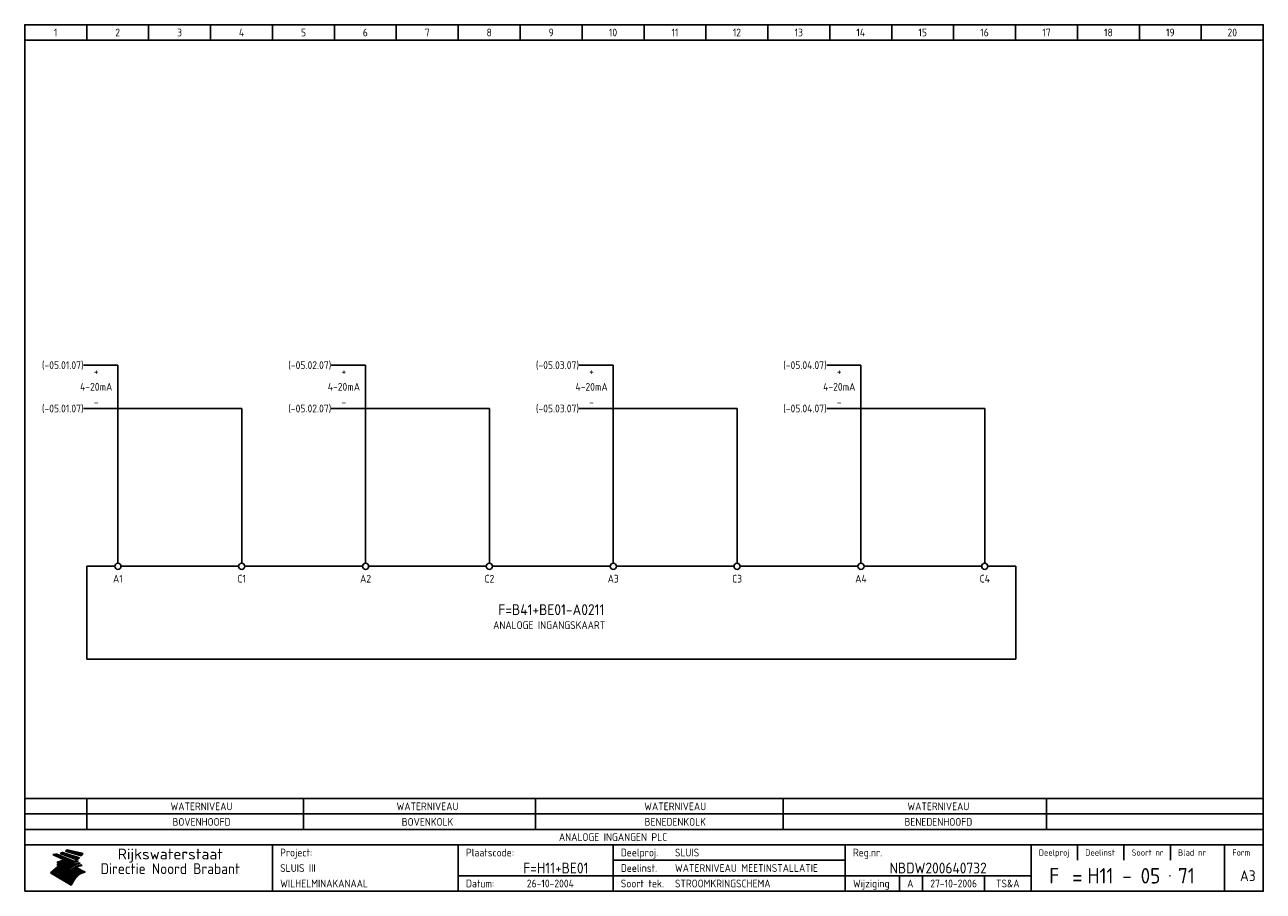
# Model space of a CAD drawing. Extents: x 10 to 410, y 10 to 290.
import ezdxf
from ezdxf.enums import TextEntityAlignment as Align

# ---------------------------------------------------------------- set-up
doc = ezdxf.new("R2010")
doc.units = 0
doc.header["$LTSCALE"] = 15
doc.header["$MEASUREMENT"] = 0
for name, color, linetype in [('0-25', 7, 'CONTINUOUS'), ('0-35', 2, 'CONTINUOUS'), ('0-50', 3, 'CONTINUOUS'), ('B-25', 7, 'CONTINUOUS'), ('B-35', 2, 'CONTINUOUS'), ('S-25', 7, 'CONTINUOUS')]:
    doc.layers.add(name, color=color, linetype=linetype)
doc.styles.add('ISO', font='iso.shx')
doc.styles.get("Standard").update_dxf_attribs({"font": 'iso.shx'})

# ---------------------------------------------------------------- blocks, each defined once
blk = doc.blocks.new('0035')
at = {"layer": 'S-25'}
blk.add_circle((0, 0), 1, dxfattribs=at)
at = {"layer": 'B-25'}
blk.add_attdef('OM1', text='', height=2.5, dxfattribs=at).set_placement((0, -3.01), align=Align.MIDDLE)
blk = doc.blocks.new('KADERA3')
at = {"layer": '0-25'}
for p, q in [((30, 285), (30, 290)), ((50, 285), (50, 290)), ((70, 285), (70, 290)), ((90, 285), (90, 290)), ((110, 285), (110, 290)), ((130, 285), (130, 290)), ((150, 285), (150, 290)), ((170, 285), (170, 290)), ((190, 285), (190, 290)), ((210, 285), (210, 290)), ((230, 285), (230, 290)), ((250, 285), (250, 290)), ((270, 285), (270, 290)), ((290, 285), (290, 290)), ((310, 285), (310, 290)), ((330, 285), (330, 290)), ((350, 285), (350, 290)), ((370, 285), (370, 290)), ((390, 285), (390, 290)), ((10, 285), (410, 285)), ((410, 35), (10, 35)), ((410, 30), (10, 30)), ((350, 25), (350, 20)), ((365, 25), (365, 20)), ((380, 25), (380, 20)), ((200, 20), (275, 20)), ((150, 15), (335, 15)), ((292.5, 15), (292.5, 10)), ((300, 15), (300, 10)), ((320, 15), (320, 10))]:
    blk.add_line(p, q, dxfattribs=at)
at = {"layer": '0-25', "color": 7}
for p, q in [((19.1, 21.89), (25.12, 19)), ((19.1, 21.89), (25.12, 19)), ((19.17, 21.86), (20.7, 21.86)), ((19.29, 21.8), (20.83, 21.8)), ((19.4, 21.75), (20.96, 21.75)), ((19.52, 21.69), (21.09, 21.69)), ((19.64, 21.63), (21.22, 21.63)), ((19.74, 21.92), (20.56, 21.92)), ((19.75, 21.58), (21.36, 21.58)), ((19.87, 21.52), (21.49, 21.52)), ((19.99, 21.47), (21.62, 21.47)), ((20.11, 21.41), (21.75, 21.41)), ((20.22, 21.35), (21.88, 21.35)), ((20.25, 21.97), (20.43, 21.97)), ((20.34, 21.3), (22.02, 21.3)), ((20.38, 21.99), (26.02, 19.59)), ((20.38, 21.99), (26.02, 19.59)), ((20.46, 21.24), (22.15, 21.24)), ((20.57, 21.18), (22.28, 21.18)), ((20.69, 21.13), (22.41, 21.13)), ((20.81, 21.07), (22.55, 21.07)), ((20.92, 21.02), (22.68, 21.02)), ((21.04, 20.96), (22.81, 20.96)), ((21.16, 20.9), (22.94, 20.9)), ((21.27, 20.85), (23.07, 20.85)), ((21.39, 20.79), (23.21, 20.79)), ((21.47, 22.25), (26.83, 20.19)), ((21.47, 22.25), (26.83, 20.19)), ((21.49, 22.25), (23.07, 22.25)), ((21.51, 20.73), (23.34, 20.73)), ((21.6, 22.2), (23.25, 22.2)), ((21.63, 20.68), (23.47, 20.68)), ((21.65, 22.31), (22.89, 22.31)), ((21.74, 20.62), (23.6, 20.62)), ((21.75, 22.14), (23.42, 22.14)), ((21.8, 22.37), (22.71, 22.37)), ((21.86, 20.57), (23.73, 20.57)), ((21.9, 22.08), (23.6, 22.08)), ((21.94, 22.42), (22.53, 22.42)), ((21.98, 20.51), (23.87, 20.51)), ((22.04, 22.03), (23.78, 22.03)), ((22.06, 22.48), (22.36, 22.48)), ((22.09, 20.45), (24, 20.45)), ((22.18, 22.53), (27.65, 20.8)), ((22.18, 22.53), (27.65, 20.8)), ((22.19, 21.97), (23.96, 21.97)), ((22.21, 20.4), (24.13, 20.4)), ((22.33, 20.34), (24.26, 20.34)), ((22.34, 21.92), (24.13, 21.92)), ((22.37, 20), (23.08, 20)), ((22.44, 20.28), (24.4, 20.28)), ((22.48, 21.86), (24.31, 21.86)), ((22.49, 20.06), (23.04, 20.06)), ((22.56, 20.23), (24.53, 20.23)), ((22.61, 20.12), (22.93, 20.12)), ((22.63, 21.8), (24.49, 21.8)), ((22.68, 20.17), (24.66, 20.17)), ((22.71, 20.17), (22.82, 20.17)), ((23.11, 20.02), (22.77, 20.2)), ((23.11, 20.02), (22.77, 20.2)), ((22.78, 21.75), (24.67, 21.75)), ((22.79, 20.12), (24.79, 20.12)), ((22.91, 20.06), (24.92, 20.06)), ((22.92, 21.69), (24.85, 21.69)), ((23.03, 20), (25.06, 20)), ((23.07, 21.63), (25.02, 21.63)), ((23.14, 22.99), (28.22, 21.46)), ((23.14, 22.99), (28.22, 21.46)), ((23.15, 22.98), (25.33, 22.98)), ((23.22, 21.58), (25.2, 21.58)), ((23.23, 23.04), (25.09, 23.04)), ((23.32, 23.1), (24.84, 23.1)), ((23.34, 22.93), (25.57, 22.93)), ((23.36, 21.52), (25.38, 21.52)), ((23.4, 23.15), (24.6, 23.15)), ((23.49, 23.21), (24.36, 23.21)), ((23.51, 21.47), (25.56, 21.47)), ((23.52, 22.87), (25.81, 22.87)), ((23.57, 23.27), (24.12, 23.27)), ((23.64, 23.32), (23.87, 23.32)), ((23.66, 21.41), (25.74, 21.41)), ((23.7, 23.36), (28.82, 22.17)), ((23.7, 23.36), (28.82, 22.17)), ((23.71, 22.82), (26.06, 22.82)), ((23.8, 21.35), (25.91, 21.35)), ((23.9, 22.76), (26.3, 22.76)), ((23.95, 21.3), (26.09, 21.3)), ((24.09, 22.7), (26.54, 22.7)), ((24.09, 21.24), (26.27, 21.24)), ((24.24, 21.18), (26.45, 21.18)), ((24.27, 22.65), (26.78, 22.65)), ((24.39, 21.13), (26.62, 21.13)), ((24.46, 22.59), (27.03, 22.59)), ((24.53, 21.07), (26.8, 21.07)), ((24.65, 22.53), (27.27, 22.53)), ((24.68, 21.02), (26.98, 21.02)), ((24.83, 20.96), (27.16, 20.96)), ((24.84, 22.48), (27.51, 22.48)), ((24.97, 20.9), (27.34, 20.9)), ((25.02, 22.42), (27.75, 22.42)), ((25.12, 20.85), (27.51, 20.85)), ((25.21, 22.37), (28, 22.37)), ((25.27, 20.79), (27.63, 20.79)), ((25.4, 22.31), (28.24, 22.31)), ((25.41, 20.73), (27.57, 20.73)), ((25.56, 20.68), (27.51, 20.68)), ((25.58, 22.25), (28.48, 22.25)), ((25.71, 20.62), (27.44, 20.62)), ((25.77, 22.2), (28.72, 22.2)), ((25.85, 20.57), (27.37, 20.57)), ((25.96, 22.14), (28.79, 22.14)), ((26, 20.51), (27.29, 20.51)), ((26.15, 22.08), (28.75, 22.08)), ((26.15, 20.45), (27.22, 20.45)), ((26.29, 20.4), (27.14, 20.4)), ((26.33, 22.03), (28.71, 22.03)), ((26.44, 20.34), (27.06, 20.34)), ((26.52, 21.97), (28.66, 21.97)), ((26.59, 20.28), (26.97, 20.28)), ((26.71, 21.92), (28.62, 21.92)), ((26.73, 20.23), (26.89, 20.23)), ((26.9, 21.86), (28.57, 21.86)), ((27.08, 21.8), (28.52, 21.8)), ((27.27, 21.75), (28.48, 21.75)), ((27.46, 21.69), (28.43, 21.69)), ((27.65, 21.63), (28.38, 21.63)), ((27.83, 21.58), (28.33, 21.58)), ((28.02, 21.52), (28.28, 21.52)), ((28.21, 21.47), (28.22, 21.47)), ((20.58, 17.88), (18.3, 16)), ((20.58, 17.88), (18.3, 16)), ((24.94, 11.97), (18.3, 16)), ((24.94, 11.97), (18.3, 16)), ((18.31, 16.01), (20.96, 16.01)), ((18.38, 16.07), (21.46, 16.07)), ((18.45, 16.12), (21.88, 16.12)), ((18.52, 16.18), (22.15, 16.18)), ((18.59, 16.23), (22.38, 16.23)), ((18.65, 16.29), (22.58, 16.29)), ((18.72, 16.35), (22.75, 16.35)), ((18.79, 16.4), (22.91, 16.4)), ((18.86, 16.46), (20.6, 16.46)), ((18.93, 16.52), (20.6, 16.52)), ((18.99, 16.57), (20.6, 16.57)), ((19.06, 16.63), (20.6, 16.63)), ((19.13, 16.68), (20.6, 16.68)), ((19.2, 16.74), (20.6, 16.74)), ((19.27, 16.8), (20.6, 16.8)), ((19.33, 16.85), (21.07, 16.85)), ((19.4, 16.91), (21.55, 16.91)), ((19.47, 16.97), (21.88, 16.97)), ((19.54, 17.02), (22.13, 17.02)), ((19.61, 17.08), (22.34, 17.08)), ((19.67, 17.13), (20.6, 17.13)), ((19.74, 17.19), (20.6, 17.19)), ((19.81, 17.25), (20.6, 17.25)), ((19.88, 17.3), (20.6, 17.3)), ((19.95, 17.36), (20.6, 17.36)), ((20.01, 17.42), (20.6, 17.42)), ((20.08, 17.47), (20.93, 17.47)), ((20.15, 17.53), (21.26, 17.53)), ((20.22, 17.58), (21.51, 17.58)), ((20.29, 17.64), (21.72, 17.64)), ((20.35, 17.7), (21.9, 17.7)), ((20.42, 17.75), (22.07, 17.75)), ((20.49, 17.81), (22.22, 17.81)), ((20.56, 17.87), (22.36, 17.87)), ((20.6, 19.11), (20.58, 19.51)), ((20.6, 19.11), (20.58, 19.51)), ((20.58, 19.5), (22.09, 19.5)), ((20.58, 19.44), (21.95, 19.44)), ((20.59, 19.38), (21.79, 19.38)), ((20.59, 19.33), (21.62, 19.33)), ((20.59, 19.27), (21.42, 19.27)), ((20.6, 19.22), (21.2, 19.22)), ((20.6, 19.16), (20.93, 19.16)), ((20.6, 19.11), (20.69, 19.12)), ((20.6, 19.11), (20.69, 19.12)), ((20.6, 18.79), (20.77, 18.81)), ((20.6, 18.79), (20.77, 18.81)), ((20.6, 18.29), (20.6, 18.79)), ((20.6, 18.29), (20.6, 18.79)), ((20.6, 18.77), (22.46, 18.77)), ((20.6, 18.71), (22.33, 18.71)), ((20.6, 18.65), (22.19, 18.65)), ((20.6, 18.6), (22.04, 18.6)), ((20.6, 18.54), (21.87, 18.54)), ((20.6, 18.48), (21.68, 18.48)), ((20.6, 18.43), (21.46, 18.43)), ((20.6, 18.37), (21.21, 18.37)), ((20.6, 18.32), (20.87, 18.32)), ((20.6, 18.29), (20.88, 18.32)), ((20.6, 18.29), (20.88, 18.32)), ((20.6, 17.88), (20.86, 17.91)), ((20.6, 17.88), (20.86, 17.91)), ((20.6, 17.43), (20.97, 17.48)), ((20.6, 17.43), (20.97, 17.48)), ((20.6, 17.43), (20.6, 17.09)), ((20.6, 17.43), (20.6, 17.09)), ((20.6, 17.09), (21.26, 17.16)), ((20.6, 17.09), (21.26, 17.16)), ((20.6, 16.8), (21.37, 16.89)), ((20.6, 16.8), (21.37, 16.89)), ((20.6, 16.8), (20.6, 16.45)), ((20.6, 16.8), (20.6, 16.45)), ((20.6, 16.45), (21.56, 16.56)), ((20.6, 16.45), (21.56, 16.56)), ((20.6, 15.97), (21.67, 16.09)), ((20.6, 15.97), (21.67, 16.09)), ((20.7, 16.46), (23.06, 16.46)), ((20.9, 19.55), (22.23, 19.55)), ((20.9, 18.82), (22.59, 18.82)), ((20.98, 17.92), (22.5, 17.92)), ((21.02, 17.13), (22.53, 17.13)), ((21.19, 19.61), (22.35, 19.61)), ((21.2, 16.52), (23.2, 16.52)), ((21.32, 18.88), (22.71, 18.88)), ((21.32, 17.98), (22.62, 17.98)), ((21.42, 19.67), (22.47, 19.67)), ((21.47, 17.19), (22.7, 17.19)), ((21.59, 18.03), (22.74, 18.03)), ((21.61, 18.93), (22.82, 18.93)), ((21.62, 19.72), (22.59, 19.72)), ((21.72, 16.57), (23.32, 16.57)), ((21.77, 17.25), (22.85, 17.25)), ((21.8, 19.78), (22.69, 19.78)), ((21.8, 18.09), (22.85, 18.09)), ((21.84, 18.99), (22.92, 18.99)), ((21.96, 19.83), (22.79, 19.83)), ((21.99, 18.15), (22.95, 18.15)), ((22.01, 17.3), (22.99, 17.3)), ((22.03, 19.05), (23.03, 19.05)), ((22.1, 16.63), (23.44, 16.63)), ((22.11, 19.89), (22.89, 19.89)), ((22.16, 18.2), (23.05, 18.2)), ((22.21, 19.1), (23.12, 19.1)), ((22.21, 17.36), (23.12, 17.36)), ((22.24, 19.95), (22.99, 19.95)), ((22.31, 18.26), (23.15, 18.26)), ((22.36, 19.16), (23.22, 19.16)), ((22.38, 16.68), (23.56, 16.68)), ((22.39, 17.42), (23.24, 17.42)), ((22.45, 18.32), (23.24, 18.32)), ((22.51, 19.22), (23.3, 19.22)), ((22.56, 17.47), (23.36, 17.47)), ((22.59, 18.37), (23.33, 18.37)), ((22.6, 16.74), (23.66, 16.74)), ((22.64, 19.27), (23.39, 19.27)), ((22.71, 18.43), (23.42, 18.43)), ((22.71, 17.53), (23.47, 17.53)), ((22.77, 19.33), (23.47, 19.33)), ((22.79, 16.8), (23.77, 16.8)), ((22.83, 18.48), (23.5, 18.48)), ((22.84, 17.58), (23.57, 17.58)), ((22.89, 19.38), (23.55, 19.38)), ((22.94, 18.54), (23.58, 18.54)), ((22.96, 16.85), (23.86, 16.85)), ((22.97, 17.64), (23.67, 17.64)), ((23, 19.44), (23.63, 19.44)), ((23.04, 18.6), (23.66, 18.6)), ((23.1, 19.5), (23.72, 19.5)), ((23.1, 17.7), (23.77, 17.7)), ((23.12, 16.91), (23.96, 16.91)), ((23.14, 18.65), (23.74, 18.65)), ((23.15, 19.95), (25.19, 19.95)), ((23.21, 19.55), (23.8, 19.55)), ((23.21, 17.75), (23.86, 17.75)), ((23.21, 16.01), (28.9, 16.01)), ((23.24, 18.71), (23.82, 18.71)), ((23.26, 19.89), (25.32, 19.89)), ((23.26, 16.97), (24.05, 16.97)), ((23.3, 19.61), (23.88, 19.61)), ((23.32, 17.81), (23.95, 17.81)), ((23.33, 18.77), (23.91, 18.77)), ((23.37, 16.07), (29.08, 16.07)), ((23.38, 19.83), (25.45, 19.83)), ((23.39, 19.67), (23.81, 19.67)), ((23.39, 17.02), (24.14, 17.02)), ((23.42, 18.82), (23.99, 18.82)), ((23.42, 17.87), (24.03, 17.87)), ((23.45, 19.7), (23.58, 19.79)), ((23.45, 19.7), (23.58, 19.79)), ((23.48, 19.72), (23.7, 19.72)), ((23.5, 19.78), (25.58, 19.78)), ((23.51, 18.88), (24.07, 18.88)), ((23.51, 16.12), (29.27, 16.12)), ((23.52, 17.92), (24.11, 17.92)), ((23.52, 17.08), (24.22, 17.08)), ((23.54, 18.9), (24.3, 19.42)), ((23.54, 18.9), (24.3, 19.42)), ((23.56, 19.78), (23.59, 19.78)), ((23.56, 19.39), (23.9, 19.62)), ((23.56, 19.39), (23.9, 19.62)), ((23.58, 19.79), (23.9, 19.62)), ((23.58, 19.79), (23.9, 19.62)), ((23.59, 18.93), (24.15, 18.93)), ((23.61, 19.72), (25.72, 19.72)), ((23.62, 17.98), (24.2, 17.98)), ((23.63, 17.13), (24.3, 17.13)), ((23.65, 18.59), (24.62, 19.25)), ((23.65, 18.59), (24.62, 19.25)), ((29.41, 16.17), (23.65, 16.17)), ((23.67, 18.99), (24.23, 18.99)), ((23.71, 18.03), (24.28, 18.03)), ((23.73, 19.67), (25.85, 19.67)), ((23.75, 19.05), (24.32, 19.05)), ((23.75, 17.19), (24.38, 17.19)), ((23.77, 16.23), (29.47, 16.23)), ((23.79, 18.09), (24.36, 18.09)), ((23.83, 19.1), (24.4, 19.1)), ((23.85, 19.61), (25.98, 19.61)), ((23.85, 17.25), (24.46, 17.25)), ((23.88, 18.15), (24.44, 18.15)), ((23.89, 16.29), (29.36, 16.29)), ((23.92, 19.16), (24.48, 19.16)), ((23.94, 18.19), (25.23, 19.07)), ((23.94, 18.19), (25.23, 19.07)), ((23.95, 17.3), (24.55, 17.3)), ((23.96, 19.55), (25.96, 19.55)), ((23.96, 18.2), (24.53, 18.2)), ((24, 19.22), (24.56, 19.22)), ((24, 16.35), (29.24, 16.35)), ((24.04, 18.26), (24.61, 18.26)), ((24.05, 17.36), (24.63, 17.36)), ((24.06, 17.88), (25.34, 18.76)), ((24.06, 17.88), (25.34, 18.76)), ((24.08, 19.5), (25.88, 19.5)), ((24.08, 19.27), (24.58, 19.27)), ((24.11, 16.4), (29.13, 16.4)), ((24.13, 18.32), (24.69, 18.32)), ((24.14, 17.42), (24.71, 17.42)), ((24.16, 19.33), (24.47, 19.33)), ((24.2, 19.44), (25.79, 19.44)), ((24.21, 18.37), (24.77, 18.37)), ((24.21, 16.46), (29.02, 16.46)), ((24.23, 17.47), (24.79, 17.47)), ((24.24, 17.48), (25.52, 18.36)), ((24.24, 17.48), (25.52, 18.36)), ((24.25, 19.38), (24.36, 19.38)), ((24.29, 18.43), (24.85, 18.43)), ((24.3, 19.42), (24.62, 19.25)), ((24.3, 19.42), (24.62, 19.25)), ((24.31, 19.38), (25.71, 19.38)), ((24.31, 17.53), (24.87, 17.53)), ((24.31, 16.52), (28.91, 16.52)), ((24.35, 17.17), (25.64, 18.05)), ((24.35, 17.17), (25.64, 18.05)), ((24.37, 18.48), (24.94, 18.48)), ((24.39, 17.58), (24.96, 17.58)), ((24.4, 16.57), (28.79, 16.57)), ((24.43, 19.33), (25.62, 19.33)), ((24.45, 18.54), (25.02, 18.54)), ((24.47, 17.64), (25.04, 17.64)), ((24.49, 16.63), (28.68, 16.63)), ((24.54, 18.6), (25.1, 18.6)), ((24.55, 19.27), (25.54, 19.27)), ((24.56, 17.7), (25.12, 17.7)), ((24.57, 16.68), (28.57, 16.68)), ((24.62, 18.65), (25.18, 18.65)), ((24.63, 16.72), (25.91, 17.6)), ((24.63, 16.72), (25.91, 17.6)), ((24.64, 17.75), (25.2, 17.75)), ((24.66, 16.74), (28.45, 16.74)), ((24.67, 19.22), (25.45, 19.22)), ((24.7, 18.71), (25.27, 18.71)), ((24.72, 17.81), (25.29, 17.81)), ((24.74, 16.8), (28.34, 16.8)), ((24.78, 19.16), (25.37, 19.16)), ((24.78, 18.77), (25.34, 18.77)), ((24.8, 17.87), (25.37, 17.87)), ((24.82, 16.85), (28.23, 16.85)), ((24.87, 18.82), (25.4, 18.82)), ((24.89, 17.92), (25.45, 17.92)), ((24.9, 19.1), (25.28, 19.1)), ((24.9, 16.91), (28.11, 16.91)), ((24.95, 18.88), (25.45, 18.88)), ((24.97, 17.98), (25.53, 17.98)), ((24.99, 16.97), (28, 16.97)), ((25.02, 19.05), (25.2, 19.05)), ((25.03, 18.93), (25.51, 18.93)), ((25.05, 18.03), (25.61, 18.03)), ((25.07, 17.02), (27.89, 17.02)), ((25.11, 18.99), (25.57, 18.99)), ((26.02, 19.59), (25.12, 19)), ((26.02, 19.59), (25.12, 19)), ((25.13, 18.09), (25.68, 18.09)), ((25.15, 17.08), (27.77, 17.08)), ((25.19, 19.05), (25.63, 19.05)), ((25.21, 18.15), (25.75, 18.15)), ((25.23, 17.13), (27.66, 17.13)), ((25.26, 19.1), (25.7, 19.1)), ((25.3, 18.2), (25.82, 18.2)), ((25.31, 17.19), (27.55, 17.19)), ((25.33, 19.16), (25.77, 19.16)), ((25.38, 18.26), (25.89, 18.26)), ((25.39, 19.22), (25.85, 19.22)), ((25.4, 17.25), (27.43, 17.25)), ((25.46, 18.32), (25.97, 18.32)), ((25.47, 19.27), (25.93, 19.27)), ((25.48, 17.3), (27.32, 17.3)), ((25.54, 19.33), (26.03, 19.33)), ((25.54, 18.37), (26.06, 18.37)), ((25.56, 17.36), (27.21, 17.36)), ((25.62, 18.43), (26.14, 18.43)), ((25.63, 19.38), (26.13, 19.38)), ((25.64, 17.42), (27.1, 17.42)), ((25.7, 18.48), (26.24, 18.48)), ((25.72, 19.44), (26.24, 19.44)), ((25.73, 17.47), (26.98, 17.47)), ((25.79, 18.54), (26.34, 18.54)), ((25.81, 17.53), (26.87, 17.53)), ((25.82, 19.5), (26.36, 19.5)), ((25.89, 18.6), (26.46, 18.6)), ((25.89, 17.58), (26.76, 17.58)), ((25.93, 19.55), (26.53, 19.55)), ((25.96, 17.64), (26.64, 17.64)), ((25.99, 18.65), (26.58, 18.65)), ((26.04, 17.7), (26.59, 17.7)), ((26.06, 19.61), (26.85, 19.61)), ((26.1, 18.71), (26.72, 18.71)), ((26.12, 17.75), (26.67, 17.75)), ((26.2, 17.81), (26.76, 17.81)), ((26.21, 19.67), (27.23, 19.67)), ((26.23, 18.77), (26.89, 18.77)), ((26.29, 17.87), (26.86, 17.87)), ((26.37, 18.82), (27.09, 18.82)), ((26.39, 17.92), (26.97, 17.92)), ((26.44, 19.72), (27.18, 19.72)), ((26.49, 17.98), (27.09, 17.98)), ((26.53, 18.88), (27.34, 18.88)), ((26.56, 17.68), (29.54, 16.2)), ((26.56, 17.68), (29.54, 16.2)), ((26.6, 18.03), (27.22, 18.03)), ((26.72, 18.09), (27.38, 18.09)), ((26.73, 18.93), (27.66, 18.93)), ((26.85, 18.15), (27.56, 18.15)), ((26.99, 18.99), (27.9, 18.99)), ((27, 18.2), (27.8, 18.2)), ((27.13, 19.78), (27.25, 19.64)), ((27.13, 19.78), (27.25, 19.64)), ((27.18, 18.26), (28.13, 18.26)), ((27.26, 19.05), (27.84, 19.05)), ((27.39, 18.32), (28.47, 18.32)), ((27.7, 18.37), (28.49, 18.37)), ((27.78, 19.1), (27.93, 18.96)), ((27.78, 19.1), (27.93, 18.96)), ((28, 18.43), (28.44, 18.43)), ((28.29, 15.83), (29.54, 16.2)), ((28.29, 15.83), (29.54, 16.2)), ((28.39, 18.48), (28.54, 18.32)), ((28.39, 18.48), (28.54, 18.32)), ((29.54, 16.2), (29.45, 16.17)), ((29.54, 16.2), (29.45, 16.17)), ((29.46, 16.18), (29.47, 16.18)), ((18.38, 15.95), (20.6, 15.95)), ((18.47, 15.9), (20.6, 15.9)), ((18.57, 15.84), (20.6, 15.84)), ((18.66, 15.78), (20.6, 15.78)), ((18.75, 15.73), (20.6, 15.73)), ((18.85, 15.67), (20.6, 15.67)), ((18.94, 15.62), (20.6, 15.62)), ((19.03, 15.56), (27.83, 15.56)), ((19.12, 15.5), (27.75, 15.5)), ((19.22, 15.45), (27.66, 15.45)), ((19.31, 15.39), (27.58, 15.39)), ((19.4, 15.33), (27.5, 15.33)), ((19.49, 15.28), (27.43, 15.28)), ((19.59, 15.22), (27.36, 15.22)), ((19.68, 15.17), (27.29, 15.17)), ((19.77, 15.11), (27.22, 15.11)), ((19.86, 15.05), (27.15, 15.05)), ((19.96, 15), (27.09, 15)), ((20.05, 14.94), (27.02, 14.94)), ((20.14, 14.88), (26.96, 14.88)), ((20.24, 14.83), (26.9, 14.83)), ((20.33, 14.77), (26.84, 14.77)), ((20.42, 14.72), (26.79, 14.72)), ((20.51, 14.66), (26.73, 14.66)), ((20.6, 15.97), (20.6, 15.58)), ((20.6, 15.97), (20.6, 15.58)), ((20.6, 15.58), (21.95, 15.73)), ((20.6, 15.58), (21.95, 15.73)), ((20.61, 14.6), (26.68, 14.6)), ((20.7, 14.55), (26.62, 14.55)), ((20.79, 14.49), (26.57, 14.49)), ((20.88, 14.43), (26.52, 14.43)), ((20.94, 15.62), (27.92, 15.62)), ((20.98, 14.38), (26.47, 14.38)), ((21.07, 14.32), (26.42, 14.32)), ((21.16, 14.27), (26.38, 14.27)), ((21.25, 14.21), (26.33, 14.21)), ((21.35, 14.15), (26.29, 14.15)), ((21.44, 14.1), (26.24, 14.1)), ((21.45, 15.67), (28.01, 15.67)), ((21.53, 14.04), (26.2, 14.04)), ((21.63, 13.98), (26.16, 13.98)), ((21.72, 13.93), (26.12, 13.93)), ((21.81, 13.87), (26.08, 13.87)), ((21.9, 13.82), (26.04, 13.82)), ((21.96, 15.73), (28.11, 15.73)), ((22, 13.76), (26, 13.76)), ((22.09, 13.7), (25.96, 13.7)), ((22.18, 13.65), (25.93, 13.65)), ((22.27, 13.59), (25.89, 13.59)), ((22.34, 15.78), (28.21, 15.78)), ((22.37, 13.53), (25.86, 13.53)), ((22.46, 13.48), (25.82, 13.48)), ((22.55, 13.42), (25.79, 13.42)), ((22.62, 15.84), (28.33, 15.84)), ((22.65, 13.37), (25.76, 13.37)), ((22.74, 13.31), (25.73, 13.31)), ((22.83, 13.25), (25.69, 13.25)), ((22.84, 15.9), (28.52, 15.9)), ((22.92, 13.2), (25.66, 13.2)), ((23.02, 13.14), (25.63, 13.14)), ((23.04, 15.95), (28.71, 15.95)), ((23.11, 13.08), (25.59, 13.08)), ((23.2, 13.03), (25.56, 13.03)), ((23.29, 12.97), (25.53, 12.97)), ((23.39, 12.92), (25.5, 12.92)), ((23.48, 12.86), (25.46, 12.86)), ((23.57, 12.8), (25.43, 12.8)), ((23.66, 12.75), (25.4, 12.75)), ((23.76, 12.69), (25.36, 12.69)), ((23.85, 12.63), (25.33, 12.63)), ((23.94, 12.58), (25.3, 12.58)), ((24.04, 12.52), (25.26, 12.52)), ((24.13, 12.47), (25.23, 12.47)), ((24.22, 12.41), (25.2, 12.41)), ((24.31, 12.35), (25.17, 12.35)), ((24.41, 12.3), (25.13, 12.3)), ((24.5, 12.24), (25.1, 12.24)), ((24.59, 12.18), (25.07, 12.18)), ((24.68, 12.13), (25.03, 12.13)), ((24.78, 12.07), (25, 12.07)), ((24.87, 12.02), (24.97, 12.02)), ((24.94, 11.97), (25.81, 13.45)), ((24.94, 11.97), (25.81, 13.45))]:
    blk.add_line(p, q, dxfattribs=at)
for centre, radius, start, end in [((19.15, 29.7), 7.8, 269.6055, 279.0886), ((19.15, 29.7), 7.8, 269.6055, 279.0886), ((19.93, 25.38), 5.91, 276.3402, 298.7463), ((19.93, 25.38), 5.91, 276.3402, 298.7463), ((19.84, 25.09), 6.03, 278.129, 302.868), ((19.84, 25.09), 6.03, 278.129, 302.868), ((19.84, 27.26), 5.27, 288.0217, 296.3084), ((19.84, 27.26), 5.27, 288.0217, 296.3084), ((20.49, 27.56), 5.28, 300.0654, 307.393), ((20.49, 27.56), 5.28, 300.0654, 307.393), ((24.11, 24.7), 5.26, 301.1147, 312.2814), ((24.11, 24.7), 5.26, 301.1147, 312.2814), ((21.95, 27.32), 8.59, 316.9248, 323.1399), ((21.95, 27.32), 8.59, 316.9248, 323.1399), ((20.21, 23.78), 5.91, 273.6149, 304.3803), ((20.21, 23.78), 5.91, 273.6149, 304.3803), ((20.35, 24.56), 5.76, 274.164, 302.5474), ((20.35, 24.56), 5.76, 274.164, 302.5474), ((20.05, 24.28), 6.02, 277.9472, 305.7139), ((20.05, 24.28), 6.02, 277.9472, 305.7139), ((20.04, 23.49), 6.09, 278.8115, 306.4242), ((20.04, 23.49), 6.09, 278.8115, 306.4242), ((20.53, 23.07), 5.96, 277.0519, 304.973), ((20.53, 23.07), 5.96, 277.0519, 304.973), ((20.72, 22.76), 5.91, 276.3402, 304.3803), ((20.72, 22.76), 5.91, 276.3402, 304.3803), ((21.06, 22.34), 5.81, 274.9043, 303.1745), ((21.06, 22.34), 5.81, 274.9043, 303.1745), ((20.82, 22.06), 6.04, 278.1111, 305.8489), ((20.82, 22.06), 6.04, 278.1111, 305.8489), ((21.3, 21.6), 5.91, 276.3402, 304.3803), ((21.3, 21.6), 5.91, 276.3402, 304.3803), ((27.05, 17.17), 2.63, 107.4286, 133.7799), ((27.05, 17.17), 2.63, 107.4286, 133.7799), ((27.45, 16.91), 2.81, 110.4143, 138.7411), ((27.45, 16.91), 2.81, 110.4143, 138.7411), ((27.57, 15.64), 3.4, 98.1566, 126.9045), ((27.57, 15.64), 3.4, 98.1566, 126.9045), ((27.91, 15.54), 3.39, 100.5835, 132.088), ((27.91, 15.54), 3.39, 100.5835, 132.088), ((28.21, 14.74), 3.67, 95.7581, 128.7216), ((28.21, 14.74), 3.67, 95.7581, 128.7216), ((27.01, 16.84), 2.93, 87.7348, 104.8316), ((27.01, 16.84), 2.93, 87.7348, 104.8316), ((27.37, 15.71), 3.93, 91.7838, 103.2817), ((27.37, 15.71), 3.93, 91.7838, 103.2817), ((28.4, 15.05), 3.21, 96.3886, 125.0052), ((28.4, 15.05), 3.21, 96.3886, 125.0052), ((27.82, 16.31), 2.8, 90.634, 105.1984), ((27.82, 16.31), 2.8, 90.634, 105.1984), ((28.19, 15.04), 3.93, 93.8342, 103.2817), ((28.19, 15.04), 3.93, 93.8342, 103.2817), ((28.58, 15.69), 2.8, 93.8141, 105.1984), ((28.58, 15.69), 2.8, 93.8141, 105.1984), ((28.95, 14.41), 3.93, 96.0135, 103.2817), ((28.95, 14.41), 3.93, 96.0135, 103.2817), ((31.24, 10.26), 6.3, 117.9568, 149.6251), ((31.24, 10.26), 6.3, 117.9568, 149.6251)]:
    blk.add_arc(centre, radius, start, end, dxfattribs=at)
at = {"layer": '0-35'}
for p, q in [((90, 25), (90, 10)), ((150, 25), (150, 10)), ((200, 25), (200, 10)), ((275, 25), (275, 10)), ((335, 25), (335, 10)), ((397.5, 25), (397.5, 10))]:
    blk.add_line(p, q, dxfattribs=at)
at = {"layer": '0-50'}
for p, q in [((10, 25), (410, 25)), ((348.75, 15), (351.25, 15)), ((348.75, 13.5), (351.25, 13.5))]:
    blk.add_line(p, q, dxfattribs=at)
blk.add_lwpolyline([(10, 10), (410, 10), (410, 290), (10, 290)], close=True, dxfattribs=at)
at = {"layer": '0-50', "const_width": 0.25}
blk.add_lwpolyline([(379.75, 15, 1), (380, 15, 1)], format="xyb", close=True, dxfattribs=at)
at = {"layer": '0-25', "style": 'ISO'}
for s, height, p in [('Project:', 2.5, (92.5, 22.5)), ('Plaatscode:', 2.5, (152.5, 22.5)), ('Deelproj.', 2.5, (202.5, 22.5)), ('Reg.nr.', 2.5, (277.5, 22.5)), ('Deelproj', 2, (337.5, 22.5)), ('Deelinst', 2, (352.5, 22.5)), ('Soort nr', 2, (367.5, 22.5)), ('Blad nr', 2, (382.5, 22.5)), ('Form', 2, (400, 22.5)), ('Deelinst.', 2.5, (202.5, 17.5)), ('Datum:', 2.5, (152.5, 12.5)), ('Soort tek.', 2.5, (202.5, 12.5)), ('Wijziging', 2.5, (277.5, 12.5))]:
    blk.add_text(s, height=height, dxfattribs=at).set_placement(p, align=Align.MIDDLE_LEFT)
for tag, p in [('STR1', (20, 287.5)), ('STR2', (40, 287.5)), ('STR3', (60, 287.5)), ('STR4', (80, 287.5)), ('STR5', (100, 287.5)), ('STR6', (120, 287.5)), ('STR7', (140, 287.5)), ('STR8', (160, 287.5)), ('STR9', (180, 287.5)), ('STR10', (200, 287.5)), ('STR11', (220, 287.5)), ('STR12', (240, 287.5)), ('STR13', (260, 287.5)), ('STR14', (280, 287.5)), ('STR15', (300, 287.5)), ('STR16', (320, 287.5)), ('STR17', (340, 287.5)), ('STR18', (360, 287.5)), ('STR19', (380, 287.5)), ('STR20', (400, 287.5)), ('W', (180, 12.5)), ('Z', (310, 12.5)), ('Y', (327.5, 12.5))]:
    blk.add_attdef(tag, text='', height=2.5, dxfattribs=at).set_placement(p, align=Align.MIDDLE)
for tag, p in [('N', (220, 22.5)), ('B', (92.5, 17.5)), ('P', (220, 17.5)), ('C', (92.5, 12.5)), ('U', (220, 12.5)), ('REV', (295, 12.5))]:
    blk.add_attdef(tag, text='', height=2.5, dxfattribs=at).set_placement(p, align=Align.MIDDLE_LEFT)
at = {"layer": '0-35', "style": 'ISO', "width": 1.00614}
blk.add_text('Rijkswaterstaat', height=3.5, dxfattribs=at).set_placement((40, 20.28), (74, 20.28), align=Align.FIT)
at = {"layer": '0-35', "color": 2, "style": 'ISO', "width": 0.948867}
blk.add_text('Directie Noord Brabant', height=3.5, dxfattribs=at).set_placement((34.5, 15.53), (79.5, 15.53), align=Align.FIT)
at = {"layer": '0-35', "style": 'ISO'}
for tag, p in [('X', (178.5, 17.5)), ('FORM', (402.5, 15))]:
    blk.add_attdef(tag, text='', height=3.5, dxfattribs=at).set_placement(p, align=Align.MIDDLE_LEFT)
blk.add_attdef('RNR', text='', height=3.5, dxfattribs=at).set_placement((305, 17.5), align=Align.MIDDLE)
at = {"layer": '0-50', "style": 'ISO'}
for tag, p in [('M', (342.5, 15)), ('O', (365, 15))]:
    blk.add_attdef(tag, text='', height=5, dxfattribs=at).set_placement(p, align=Align.MIDDLE)
blk.add_attdef('Q', text='', height=5, dxfattribs=at).set_placement((382.5, 15), align=Align.MIDDLE_LEFT)

msp = doc.modelspace()

# ---------------------------------------------------------------- linework, layer by layer
at = {"layer": '0-25'}
msp.add_line((10, 40), (410, 40), dxfattribs=at)
at = {"layer": 'B-25'}
msp.add_line((340, 40), (340, 30), dxfattribs=at)
at = {"layer": 'S-25'}
for p, q in [((40.07, 180), (29, 180)), ((40.07, 116), (40.07, 180)), ((120.07, 180), (109, 180)), ((120.07, 116), (120.07, 180)), ((200.07, 180), (189, 180)), ((200.07, 116), (200.07, 180)), ((280.07, 180), (269, 180)), ((280.07, 116), (280.07, 180)), ((80.07, 166), (29, 166)), ((80.07, 116), (80.07, 166)), ((160.07, 166), (109, 166)), ((160.07, 116), (160.07, 166)), ((240.07, 166), (189, 166)), ((240.07, 116), (240.07, 166)), ((320.07, 166), (269, 166)), ((320.07, 116), (320.07, 166)), ((30.07, 115), (30.07, 85)), ((30.07, 115), (39.09, 115)), ((41.05, 115), (79.07, 115)), ((81.07, 115), (119.07, 115)), ((121.05, 115), (159.07, 115)), ((161.07, 115), (199.07, 115)), ((201.07, 115), (239.07, 115)), ((241.05, 115), (279.07, 115)), ((281.07, 115), (319.07, 115)), ((321.07, 115), (330.09, 115)), ((330.09, 115), (330.09, 85)), ((30.07, 85), (330.09, 85)), ((30, 40), (30, 30)), ((100, 40), (100, 30)), ((175, 40), (175, 30)), ((255, 40), (255, 30))]:
    msp.add_line(p, q, dxfattribs=at)

# ---------------------------------------------------------------- block references
ref = msp.add_blockref('KADERA3', (0, 0), dxfattribs=at)
ref.add_attrib('B', 'SLUIS III', dxfattribs={"layer": '0-25', "height": 2.5, "style": 'ISO'}).set_placement((92.5, 17.5), align=Align.MIDDLE_LEFT)
ref.add_attrib('C', 'WILHELMINAKANAAL', dxfattribs={"layer": '0-25', "height": 2.5, "style": 'ISO'}).set_placement((92.5, 12.5), align=Align.MIDDLE_LEFT)
ref.add_attrib('N', 'SLUIS', dxfattribs={"layer": '0-25', "height": 2.5, "style": 'ISO'}).set_placement((220, 22.5), align=Align.MIDDLE_LEFT)
ref.add_attrib('P', 'WATERNIVEAU MEETINSTALLATIE', dxfattribs={"layer": '0-25', "height": 2.5, "style": 'ISO'}).set_placement((220, 17.5), align=Align.MIDDLE_LEFT)
ref.add_attrib('U', 'STROOMKRINGSCHEMA', dxfattribs={"layer": '0-25', "height": 2.5, "style": 'ISO'}).set_placement((220, 12.5), align=Align.MIDDLE_LEFT)
ref.add_attrib('M', 'F', dxfattribs={"layer": '0-50', "height": 5, "style": 'ISO'}).set_placement((342.5, 15), align=Align.MIDDLE)
ref.add_attrib('O', 'H11 - 05', dxfattribs={"layer": '0-50', "height": 5, "style": 'ISO'}).set_placement((365, 15), align=Align.MIDDLE)
ref.add_attrib('Q', '71', dxfattribs={"layer": '0-50', "height": 5, "style": 'ISO'}).set_placement((382.5, 15), align=Align.MIDDLE_LEFT)
ref.add_attrib('X', 'F=H11+BE01', dxfattribs={"layer": '0-35', "height": 3.5, "style": 'ISO'}).set_placement((171, 17.5), align=Align.MIDDLE_LEFT)
ref.add_attrib('RNR', 'NBDW200640732', dxfattribs={"layer": '0-35', "height": 3.5, "style": 'ISO'}).set_placement((305, 17.5), align=Align.MIDDLE)
ref.add_attrib('W', '26-10-2004', dxfattribs={"layer": '0-25', "height": 2.5, "style": 'ISO'}).set_placement((179.75, 12.5), align=Align.MIDDLE)
ref.add_attrib('FORM', 'A3', dxfattribs={"layer": '0-35', "height": 3.5, "style": 'ISO'}).set_placement((402.5, 15), align=Align.MIDDLE_LEFT)
ref.add_attrib('REV', 'A', dxfattribs={"layer": '0-25', "height": 2.5, "style": 'ISO'}).set_placement((295, 12.5), align=Align.MIDDLE_LEFT)
ref.add_attrib('Z', '27-10-2006', dxfattribs={"layer": '0-25', "height": 2.5, "style": 'ISO'}).set_placement((310, 12.5), align=Align.MIDDLE)
ref.add_attrib('Y', 'TS&A', dxfattribs={"layer": '0-25', "height": 2.5, "style": 'ISO'}).set_placement((327.5, 12.5), align=Align.MIDDLE)
ref.add_attrib('STR1', '1', dxfattribs={"layer": '0-25', "height": 2.5, "style": 'ISO'}).set_placement((20, 287.5), align=Align.MIDDLE)
ref.add_attrib('STR2', '2', dxfattribs={"layer": '0-25', "height": 2.5, "style": 'ISO'}).set_placement((40, 287.5), align=Align.MIDDLE)
ref.add_attrib('STR3', '3', dxfattribs={"layer": '0-25', "height": 2.5, "style": 'ISO'}).set_placement((60, 287.5), align=Align.MIDDLE)
ref.add_attrib('STR4', '4', dxfattribs={"layer": '0-25', "height": 2.5, "style": 'ISO'}).set_placement((80, 287.5), align=Align.MIDDLE)
ref.add_attrib('STR5', '5', dxfattribs={"layer": '0-25', "height": 2.5, "style": 'ISO'}).set_placement((100, 287.5), align=Align.MIDDLE)
ref.add_attrib('STR6', '6', dxfattribs={"layer": '0-25', "height": 2.5, "style": 'ISO'}).set_placement((120, 287.5), align=Align.MIDDLE)
ref.add_attrib('STR7', '7', dxfattribs={"layer": '0-25', "height": 2.5, "style": 'ISO'}).set_placement((140, 287.5), align=Align.MIDDLE)
ref.add_attrib('STR8', '8', dxfattribs={"layer": '0-25', "height": 2.5, "style": 'ISO'}).set_placement((160, 287.5), align=Align.MIDDLE)
ref.add_attrib('STR9', '9', dxfattribs={"layer": '0-25', "height": 2.5, "style": 'ISO'}).set_placement((180, 287.5), align=Align.MIDDLE)
ref.add_attrib('STR10', '10', dxfattribs={"layer": '0-25', "height": 2.5, "style": 'ISO'}).set_placement((200, 287.5), align=Align.MIDDLE)
ref.add_attrib('STR11', '11', dxfattribs={"layer": '0-25', "height": 2.5, "style": 'ISO'}).set_placement((220, 287.5), align=Align.MIDDLE)
ref.add_attrib('STR12', '12', dxfattribs={"layer": '0-25', "height": 2.5, "style": 'ISO'}).set_placement((240, 287.5), align=Align.MIDDLE)
ref.add_attrib('STR13', '13', dxfattribs={"layer": '0-25', "height": 2.5, "style": 'ISO'}).set_placement((260, 287.5), align=Align.MIDDLE)
ref.add_attrib('STR14', '14', dxfattribs={"layer": '0-25', "height": 2.5, "style": 'ISO'}).set_placement((280, 287.5), align=Align.MIDDLE)
ref.add_attrib('STR15', '15', dxfattribs={"layer": '0-25', "height": 2.5, "style": 'ISO'}).set_placement((300, 287.5), align=Align.MIDDLE)
ref.add_attrib('STR16', '16', dxfattribs={"layer": '0-25', "height": 2.5, "style": 'ISO'}).set_placement((320, 287.5), align=Align.MIDDLE)
ref.add_attrib('STR17', '17', dxfattribs={"layer": '0-25', "height": 2.5, "style": 'ISO'}).set_placement((340, 287.5), align=Align.MIDDLE)
ref.add_attrib('STR18', '18', dxfattribs={"layer": '0-25', "height": 2.5, "style": 'ISO'}).set_placement((360, 287.5), align=Align.MIDDLE)
ref.add_attrib('STR19', '19', dxfattribs={"layer": '0-25', "height": 2.5, "style": 'ISO'}).set_placement((380, 287.5), align=Align.MIDDLE)
ref.add_attrib('STR20', '20', dxfattribs={"layer": '0-25', "height": 2.5, "style": 'ISO'}).set_placement((400, 287.5), align=Align.MIDDLE)
ref = msp.add_blockref('0035', (40.07, 115), dxfattribs=at)
ref.add_attrib('OM1', 'A1', dxfattribs={"layer": 'B-25', "height": 2.5}).set_placement((40.07, 111), align=Align.MIDDLE)
ref = msp.add_blockref('0035', (80.07, 115), dxfattribs=at)
ref.add_attrib('OM1', 'C1', dxfattribs={"layer": 'B-25', "height": 2.5}).set_placement((80.07, 111), align=Align.MIDDLE)
ref = msp.add_blockref('0035', (120.07, 115), dxfattribs=at)
ref.add_attrib('OM1', 'A2', dxfattribs={"layer": 'B-25', "height": 2.5}).set_placement((120.07, 111), align=Align.MIDDLE)
ref = msp.add_blockref('0035', (160.07, 115), dxfattribs=at)
ref.add_attrib('OM1', 'C2', dxfattribs={"layer": 'B-25', "height": 2.5}).set_placement((160.07, 111), align=Align.MIDDLE)
ref = msp.add_blockref('0035', (200.07, 115), dxfattribs=at)
ref.add_attrib('OM1', 'A3', dxfattribs={"layer": 'B-25', "height": 2.5}).set_placement((200.07, 111), align=Align.MIDDLE)
ref = msp.add_blockref('0035', (240.07, 115), dxfattribs=at)
ref.add_attrib('OM1', 'C3', dxfattribs={"layer": 'B-25', "height": 2.5}).set_placement((240.07, 111), align=Align.MIDDLE)
ref = msp.add_blockref('0035', (280.07, 115), dxfattribs=at)
ref.add_attrib('OM1', 'A4', dxfattribs={"layer": 'B-25', "height": 2.5}).set_placement((280.07, 111), align=Align.MIDDLE)
ref = msp.add_blockref('0035', (320.07, 115), dxfattribs=at)
ref.add_attrib('OM1', 'C4', dxfattribs={"layer": 'B-25', "height": 2.5}).set_placement((320.07, 111), align=Align.MIDDLE)

# ---------------------------------------------------------------- texts
at = {"layer": 'B-25', "style": 'ISO'}
for s, p in [('(-05.01.07)', (29, 180)), ('(-05.02.07)', (109, 180)), ('(-05.03.07)', (189, 180)), ('(-05.04.07)', (269, 180)), ('(-05.01.07)', (29, 166)), ('(-05.02.07)', (109, 166)), ('(-05.03.07)', (189, 166)), ('(-05.04.07)', (269, 166))]:
    msp.add_text(s, height=2.5, dxfattribs=at).set_placement(p, align=Align.MIDDLE_RIGHT)
for s, p in [('+', (33.07, 178)), ('+', (113.07, 178)), ('+', (193.07, 178)), ('+', (273.07, 178)), ('4-20mA', (33.07, 173)), ('4-20mA', (113.07, 173)), ('4-20mA', (193.07, 173)), ('4-20mA', (273.07, 173)), ('-', (33.07, 168)), ('-', (113.07, 168)), ('-', (193.07, 168)), ('-', (273.07, 168)), ('ANALOGE INGANGSKAART ', (180.08, 96)), ('WATERNIVEAU', (67.08, 37.43)), ('WATERNIVEAU', (140.08, 37.43)), ('WATERNIVEAU', (220.08, 37.43)), ('WATERNIVEAU', (305.08, 37.43)), ('BOVENHOOFD', (67.08, 32.4)), ('BOVENKOLK', (140.08, 32.4)), ('BENEDENKOLK', (220.08, 32.4)), ('BENEDENHOOFD', (305.08, 32.4)), ('ANALOGE INGANGEN PLC', (200, 27.5))]:
    msp.add_text(s, height=2.5, dxfattribs=at).set_placement(p, align=Align.MIDDLE)
at = {"layer": 'B-35', "style": 'ISO'}
msp.add_text('F=B41+BE01-A0211', height=3.5, dxfattribs=at).set_placement((180.08, 101), align=Align.MIDDLE)

doc.saveas('drawing.dxf')
